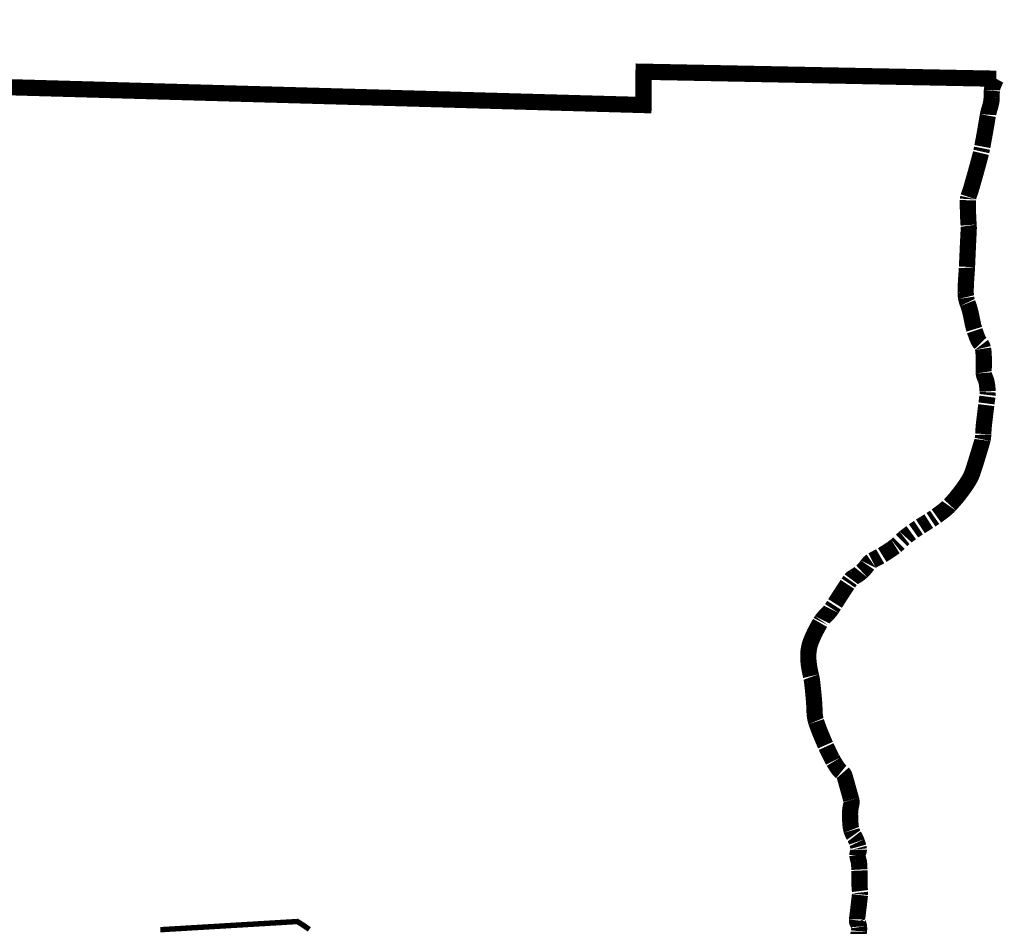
# Model space of a CAD drawing. Extents: x 2370541.5 to 2370550, y 758729 to 758740.
# Tile 18 of 19: x 2370548.85 to 2370549.27, y 758730.953 to 758731.34. Entities that reach past the tile are written whole.
import ezdxf

# ---------------------------------------------------------------- set-up
doc = ezdxf.new("R2010")
doc.units = 0
doc.header["$LTSCALE"] = 100
doc.header["$MEASUREMENT"] = 0
doc.layers.add('BELMONT-BORDER', color=5, linetype='CONTINUOUS')
doc.layers.add('FACE', color=160, linetype='CONTINUOUS')

msp = doc.modelspace()

# ---------------------------------------------------------------- linework, layer by layer
at = {"layer": 'BELMONT-BORDER', "color": 5, "const_width": 0.00691}
msp.add_lwpolyline([(2370548.02415, 758730.3984), (2370548.03295, 758731.33382), (2370548.30029, 758731.33637), (2370548.30041, 758731.32635), (2370549.11567, 758731.30344), (2370549.11574, 758731.31765), (2370549.26613, 758731.31467)], dxfattribs=at)
msp.add_lwpolyline([(2370549.20721, 758730.94875, 0.037694), (2370549.2076, 758730.95092, 0.042798), (2370549.20763, 758730.95286, 0.147885), (2370549.20707, 758730.95435, -0.194316), (2370549.20674, 758730.95554, -0.002644), (2370549.20701, 758730.95784, 0.001533), (2370549.20749, 758730.96182, 0.000167), (2370549.20802, 758730.96635, 0.002446), (2370549.20805, 758730.96666, 0.058399), (2370549.20803, 758730.96804, -0.028804), (2370549.20784, 758730.97083, -0.008123), (2370549.20785, 758730.97336, 0.009336), (2370549.20786, 758730.97589, 0.009851), (2370549.20781, 758730.97721, 0.005039), (2370549.20765, 758730.97978, 0.063836), (2370549.2073, 758730.98148, -0.062086), (2370549.20694, 758730.98323, -0.155581), (2370549.20725, 758730.98459, 0.162501), (2370549.20754, 758730.98589, 0.039146), (2370549.20734, 758730.98695, 0.019266), (2370549.20669, 758730.98902, 0.051338), (2370549.20542, 758730.99169, -0.063951), (2370549.20445, 758730.99387, -0.050097), (2370549.20401, 758730.99612, -0.023551), (2370549.2038, 758731.00097, -0.064423), (2370549.20433, 758731.00501, 0.133949), (2370549.20432, 758731.00699, 0.000137), (2370549.20407, 758731.00786, 0.000035), (2370549.20311, 758731.01129, 0.000059), (2370549.20172, 758731.01625, 0.000313), (2370549.20146, 758731.01718, 0.1759), (2370549.20049, 758731.01853, -0.099608), (2370549.19849, 758731.02059, -0.007684), (2370549.19681, 758731.02327, -0.016767), (2370549.19611, 758731.02453, -0.005872), (2370549.1948, 758731.02714, -0.006046), (2370549.19359, 758731.0297, -0.006159), (2370549.19278, 758731.03154, -0.002978), (2370549.19117, 758731.03537, -0.018533), (2370549.18934, 758731.04031, -0.044957), (2370549.18885, 758731.04243, -0.029655), (2370549.18863, 758731.04517, 0.017705), (2370549.18838, 758731.04976, 0.002412), (2370549.18793, 758731.05449, 0.004295), (2370549.18764, 758731.05714, 0.030338), (2370549.18717, 758731.05976, -0.01961), (2370549.18635, 758731.0638, -0.034839), (2370549.18598, 758731.0679, -0.044435), (2370549.1862, 758731.07113, -0.052647), (2370549.18713, 758731.07459, -0.032742), (2370549.18954, 758731.0798, -0.006896), (2370549.19103, 758731.08246, -0.018536), (2370549.19163, 758731.08341, -0.055063), (2370549.19396, 758731.08612, 0.060634), (2370549.19604, 758731.0886, 0.004094), (2370549.19741, 758731.09074, -0.002517), (2370549.19964, 758731.09424, -0.002667), (2370549.20268, 758731.09891, -0.007271), (2370549.20383, 758731.1006, -0.122024), (2370549.20553, 758731.10209, 0.067961), (2370549.20882, 758731.10438, 0.058401), (2370549.2112, 758731.10717, -0.093443), (2370549.21282, 758731.1088, -0.044105), (2370549.21481, 758731.10994, 0.03269), (2370549.21753, 758731.11141, 0.008987), (2370549.22167, 758731.11411, 0.020323), (2370549.22343, 758731.11541, 0.038931), (2370549.22522, 758731.1171, -0.039161), (2370549.22702, 758731.11879, -0.012183), (2370549.22988, 758731.12098, -0.011703), (2370549.23296, 758731.12311, -0.009097), (2370549.23545, 758731.12469, 0.007942), (2370549.23831, 758731.12648, 0.011581), (2370549.24063, 758731.12807, 0.008333), (2370549.24376, 758731.1304, 0.040823), (2370549.24637, 758731.13277, 0.022202), (2370549.25057, 758731.1377, 0.028135), (2370549.25449, 758731.14336, 0.055127), (2370549.25599, 758731.14655, 0.005018), (2370549.257, 758731.14961, 0.003509), (2370549.25837, 758731.15401, 0.002576), (2370549.26017, 758731.16001, 0.021431), (2370549.26035, 758731.16074, 0.042111), (2370549.26062, 758731.16311, -0.02204), (2370549.26096, 758731.16766, -0.000345), (2370549.26149, 758731.17205, -0.000454), (2370549.2619, 758731.17539, -0.003055), (2370549.26218, 758731.17756, 0.003074), (2370549.26246, 758731.17973, 0.046227), (2370549.2625, 758731.18125, 0.021537), (2370549.26216, 758731.18449, 0.074331), (2370549.26138, 758731.18702, -0.091163), (2370549.26082, 758731.18911, -0.038585), (2370549.26081, 758731.19118, 0.024519), (2370549.26089, 758731.19444, 0.01373), (2370549.26068, 758731.19839, 0.038329), (2370549.26045, 758731.19978, 0.119853), (2370549.25954, 758731.20158, -0.086595), (2370549.25812, 758731.20396, -0.010577), (2370549.25698, 758731.20714, -0.018129), (2370549.25642, 758731.20903, -0.016431), (2370549.2558, 758731.21183, 0.013009), (2370549.25504, 758731.21537, 0.035361), (2370549.25392, 758731.2189, -0.055809), (2370549.2533, 758731.22117, -0.036436), (2370549.25312, 758731.22333, -0.017567), (2370549.25324, 758731.22782, -0.003901), (2370549.25353, 758731.23214, 0.007515), (2370549.25367, 758731.23438, 0.000808), (2370549.25387, 758731.23883, -0.000521), (2370549.25407, 758731.24329, -0.001751), (2370549.25424, 758731.2468, 0.003697), (2370549.25441, 758731.2503, 0.029137), (2370549.25438, 758731.25221, -0.011245), (2370549.25412, 758731.25714, -0.010117), (2370549.25406, 758731.26284, -0.053041), (2370549.25419, 758731.26392, -0.035791), (2370549.25466, 758731.26546, 0.021189), (2370549.25552, 758731.26803, 0.000995), (2370549.25693, 758731.27297, 0.001659), (2370549.25777, 758731.27594, 0.003277), (2370549.25929, 758731.28158, 0.009095), (2370549.25979, 758731.28363, 0.009058), (2370549.26022, 758731.28572, 0.002443), (2370549.26164, 758731.29353, 0.002868), (2370549.2621, 758731.29624, -0.002647), (2370549.26256, 758731.29895, -0.033092), (2370549.26321, 758731.30159, 0.027125), (2370549.26403, 758731.30478, 0.05683), (2370549.26418, 758731.30647, -0.030831), (2370549.26428, 758731.30958, -0.063579), (2370549.26474, 758731.31162, -0.039453), (2370549.26613, 758731.31467)], format="xyb", dxfattribs=at)
at = {"layer": 'FACE', "color": 5, "const_width": 0.0023}
msp.add_lwpolyline([(2370548.90963, 758730.95154), (2370548.91118, 758730.95237), (2370548.91271, 758730.95307), (2370548.91422, 758730.95367), (2370548.91571, 758730.95422), (2370548.91716, 758730.95474), (2370548.91858, 758730.95527), (2370548.91995, 758730.95583), (2370548.9213, 758730.95643), (2370548.92262, 758730.95703), (2370548.92393, 758730.95763), (2370548.92526, 758730.95821), (2370548.9266, 758730.95875), (2370548.92798, 758730.95923), (2370548.92941, 758730.95964), (2370548.93089, 758730.95996), (2370548.93242, 758730.9602), (2370548.93399, 758730.96037), (2370548.93557, 758730.96047), (2370548.93717, 758730.96052), (2370548.93875, 758730.96053), (2370548.94032, 758730.9605), (2370548.94186, 758730.96045), (2370548.94335, 758730.96039), (2370548.94481, 758730.9603), (2370548.94623, 758730.96021), (2370548.94761, 758730.96009), (2370548.94898, 758730.95996), (2370548.95033, 758730.95981), (2370548.95166, 758730.95965), (2370548.95299, 758730.95947), (2370548.95431, 758730.95927), (2370548.9556, 758730.95906), (2370548.95686, 758730.95885), (2370548.95805, 758730.95864), (2370548.95915, 758730.95844), (2370548.96016, 758730.95825), (2370548.96104, 758730.95807), (2370548.96177, 758730.95793), (2370548.96236, 758730.95782), (2370548.96281, 758730.95772), (2370548.96319, 758730.95762), (2370548.96352, 758730.95751), (2370548.96386, 758730.95738), (2370548.96423, 758730.9572), (2370548.96469, 758730.95696), (2370548.96526, 758730.95665), (2370548.966, 758730.95625), (2370548.96693, 758730.95573), (2370548.96809, 758730.95504), (2370548.96949, 758730.95417), (2370548.97118, 758730.95306), (2370548.97318, 758730.95169)], dxfattribs=at)

doc.saveas('drawing.dxf')
